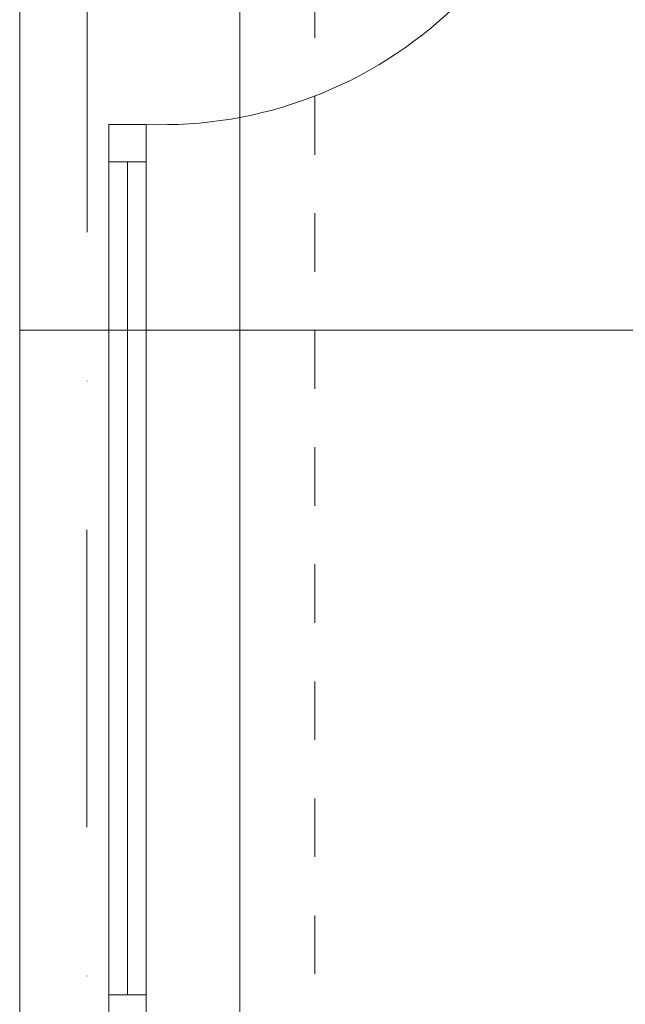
# Model space of a CAD drawing. Header units: metres. Extents: x 10441 to 19716, y -6570 to 1447.
# Tile 53 of 57: x 18030 to 18159, y -3289 to -3078. Entities that reach past the tile are written whole.
import ezdxf
from ezdxf.enums import TextEntityAlignment as Align

# ---------------------------------------------------------------- set-up
doc = ezdxf.new("R2010")
doc.units = ezdxf.units.M
doc.header["$MEASUREMENT"] = 0
doc.linetypes.add('8', pattern=[0.5, 0.25, -0.25])
doc.linetypes.add('DASHDOT', pattern=[25.4, 12.7, -6.35, 0, -6.35])
for name, color, linetype, lineweight in [('#elektryczne', 8, 'Continuous', 20), ('A_B.CIENKIE', 8, 'Continuous', 9), ('A_OSIE', 8, 'Continuous', 13), ('A_OZACZENIE DRZWI', 8, 'Continuous', 13), ('A_OZNACZENIA OKIEN', 8, 'Continuous', 13), ('A_STOLARKA', 8, 'Continuous', 5)]:
    doc.layers.add(name, color=color, linetype=linetype, lineweight=lineweight)
doc.styles.add('m1_romans', font='romans.shx', dxfattribs={"width": 0.8})

# ---------------------------------------------------------------- blocks, each defined once
blk = doc.blocks.new('podkład')
at = {"layer": 'A_B.CIENKIE', "color": 8, "linetype": '8', "ltscale": 50}
blk.add_line((13910.62, -750.03), (13910.62, -1724.7), dxfattribs=at)
at = {"layer": 'A_OSIE', "color": 8, "linetype": 'DASHDOT', "ltscale": 5}
blk.add_line((13862.27, -307.18), (13861.3, -2335.96), dxfattribs=at)
at = {"layer": 'A_OZNACZENIA OKIEN', "color": 8}
blk.add_line((13986.13, -900.03), (13847.62, -900.03), dxfattribs=at)
at = {"layer": 'A_STOLARKA', "color": 8}
for p, q in [((13847.62, -750.03), (13847.62, -1050.03)), ((13894.62, -1050.03), (13894.62, -750.03)), ((13866.62, -856.03), (13874.62, -856.03)), ((13866.62, -864.03), (13866.62, -856.03)), ((13874.62, -1050.03), (13874.62, -856.03)), ((13874.62, -856.03), (13874.62, -864.03)), ((13866.62, -1042.03), (13866.62, -858.03)), ((13874.62, -864.03), (13866.62, -864.03)), ((13870.62, -1042.03), (13870.62, -864.03)), ((13866.62, -1042.03), (13874.62, -1042.03)), ((13866.62, -1050.03), (13866.62, -1042.03)), ((13874.62, -1042.03), (13874.62, -1050.03))]:
    blk.add_line(p, q, dxfattribs=at)
blk.add_arc((13877.99, -765.97), 90.13, 267.8567, 359.9658, dxfattribs=at)
at = {"layer": 'A_OZACZENIE DRZWI', "color": 8, "ltscale": 0.1, "style": 'm1_romans', "width": 0.8}
for rotation, p in [(98.4861, (12735.07, -773.13)), (360, (12573.8, -1012.7)), (90, (11565.29, -1150.14)), (90, (11872.29, -1150.14)), (90, (12230.03, -1245.64)), (90, (12385.87, -1249.44)), (90, (11565.29, -1370.89)), (90, (11872.29, -1370.89)), (90, (12230.03, -1370.89)), (90, (12389.3, -1370.89)), (90, (11748.79, -1556.15)), (90, (11986.6, -1556.15)), (90, (12389.3, -1556.15)), (360, (12235.05, -1664.2)), (360, (12235.05, -1880.2)), (90, (11745.78, -2001.94))]:
    blk.add_attdef('SZEROKOSC', text='', height=10, rotation=rotation, dxfattribs=at).set_placement(p, align=Align.BOTTOM_CENTER)
for rotation, p in [(98.4861, (12738.56, -773.47)), (360, (12572.95, -1016.09)), (90, (11568.68, -1150.99)), (90, (11875.68, -1150.99)), (90, (12233.42, -1246.49)), (90, (12389.27, -1250.29)), (90, (11568.68, -1371.74)), (90, (11875.68, -1371.74)), (90, (12233.42, -1371.74)), (90, (12392.69, -1371.74)), (90, (11752.19, -1557)), (90, (11990, -1557)), (90, (12392.69, -1557)), (360, (12234.2, -1667.59)), (360, (12234.2, -1883.59)), (90, (11749.18, -2002.79))]:
    blk.add_attdef('WYSOKOSC', text='', height=10, rotation=rotation, dxfattribs=at).set_placement(p, align=Align.TOP_CENTER)
at = {"layer": 'A_OZNACZENIA OKIEN', "color": 8, "ltscale": 0.1, "style": 'm1_romans', "width": 0.8}
for rotation, p in [(278.8676, (13403.28, -587.56)), (278.8676, (13013.44, -645.27)), (278.8676, (12475.3, -724.92)), (278.8676, (12253.72, -757.72)), (0, (14011.09, -903.42)), (278.8676, (11051.11, -935.72)), (278.8676, (10670.26, -992.09)), (0, (14011.09, -1578.09)), (90, (10823, -2081.55)), (90, (11208, -2081.55)), (90, (11974, -2081.55)), (90, (13179.19, -2081.55)), (90, (13543.19, -2081.55))]:
    blk.add_attdef('WYSOKOSC', text='', height=10, rotation=rotation, dxfattribs=at).set_placement(p, align=Align.TOP_CENTER)
for rotation, p in [(278.8676, (13373.71, -593.04)), (278.8676, (12983.87, -650.74)), (278.8676, (12445.73, -730.4)), (278.8676, (12224.15, -763.19)), (0, (14017.48, -900.03)), (278.8676, (11021.54, -941.2)), (278.8676, (10640.69, -997.57)), (0, (14017.48, -1574.7)), (90, (10819.6, -2080.7)), (90, (11204.6, -2080.7)), (90, (11970.6, -2080.7)), (90, (13175.8, -2080.7)), (90, (13539.8, -2080.7))]:
    blk.add_attdef('SZEROKOSC', text='', height=10, rotation=rotation, dxfattribs=at).set_placement(p, align=Align.BOTTOM_CENTER)

msp = doc.modelspace()

# ---------------------------------------------------------------- block references
at = {"layer": '#elektryczne', "color": 8, "linetype": 'Continuous', "lineweight": 18}
msp.add_blockref('podkład', (4182.37, -2244.78), dxfattribs=at)

doc.saveas('drawing.dxf')
